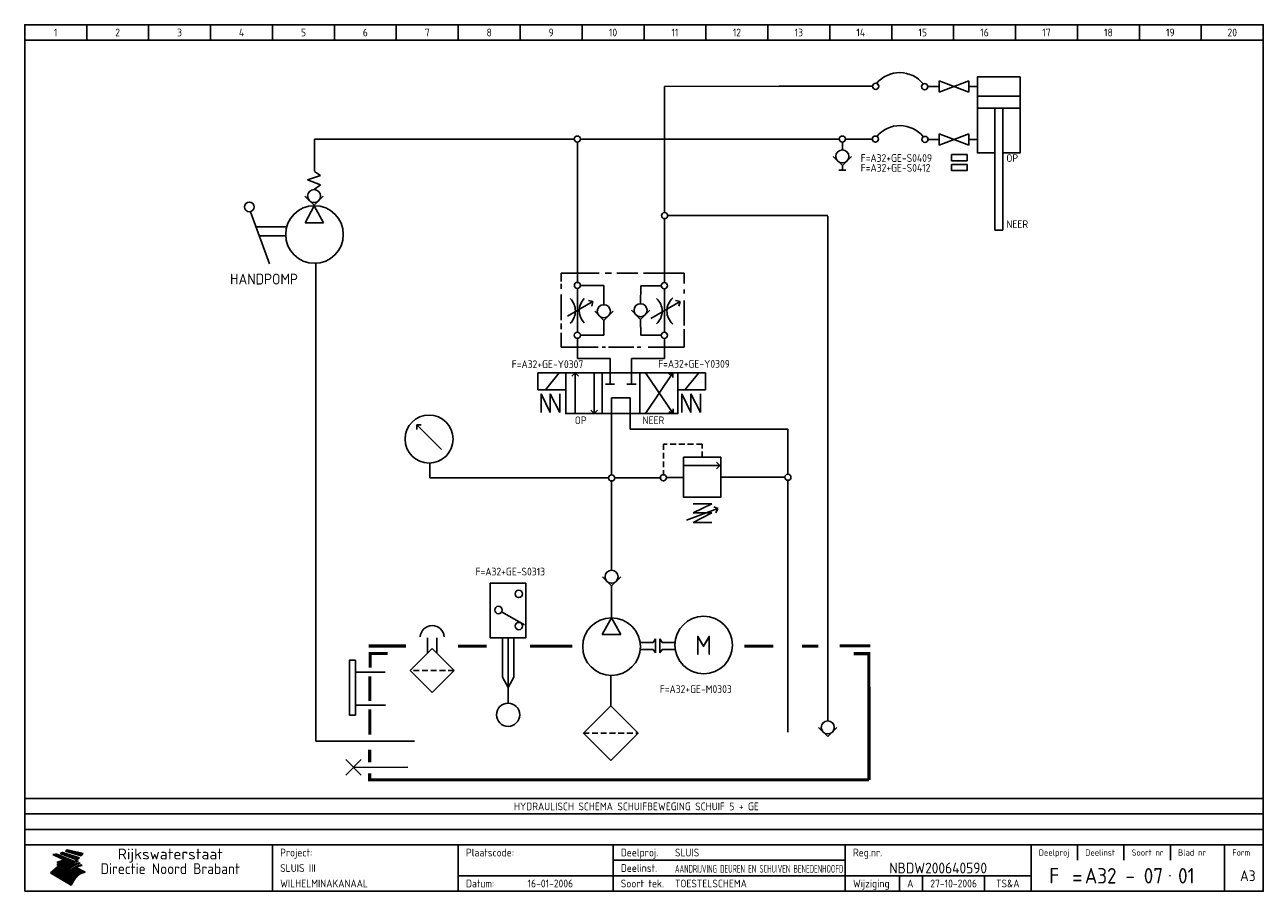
# Model space of a CAD drawing. Extents: x 10 to 410, y 10 to 290.
import ezdxf
from ezdxf.enums import TextEntityAlignment as Align

# ---------------------------------------------------------------- set-up
doc = ezdxf.new("R2010")
doc.units = 0
doc.header["$LTSCALE"] = 15
doc.header["$MEASUREMENT"] = 0
doc.linetypes.add('HIDDEN2', pattern=[0.1875, 0.125, -0.0625])
for name, color, linetype in [('0-25', 7, 'CONTINUOUS'), ('0-35', 2, 'CONTINUOUS'), ('0-50', 3, 'CONTINUOUS'), ('A-25', 7, 'CONTINUOUS'), ('B-25', 7, 'CONTINUOUS'), ('B-35', 2, 'CONTINUOUS'), ('H-21', 7, 'HIDDEN2'), ('S-25', 7, 'CONTINUOUS')]:
    doc.layers.add(name, color=color, linetype=linetype)
doc.styles.add('ISO', font='iso.shx')
doc.styles.get("Standard").update_dxf_attribs({"font": 'iso.shx'})

# ---------------------------------------------------------------- blocks, each defined once
blk = doc.blocks.new('KADERA3')
at = {"layer": '0-25'}
for p, q in [((30, 285), (30, 290)), ((50, 285), (50, 290)), ((70, 285), (70, 290)), ((90, 285), (90, 290)), ((110, 285), (110, 290)), ((130, 285), (130, 290)), ((150, 285), (150, 290)), ((170, 285), (170, 290)), ((190, 285), (190, 290)), ((210, 285), (210, 290)), ((230, 285), (230, 290)), ((250, 285), (250, 290)), ((270, 285), (270, 290)), ((290, 285), (290, 290)), ((310, 285), (310, 290)), ((330, 285), (330, 290)), ((350, 285), (350, 290)), ((370, 285), (370, 290)), ((390, 285), (390, 290)), ((10, 285), (410, 285)), ((410, 35), (10, 35)), ((410, 30), (10, 30)), ((350, 25), (350, 20)), ((365, 25), (365, 20)), ((380, 25), (380, 20)), ((200, 20), (275, 20)), ((150, 15), (335, 15)), ((292.5, 15), (292.5, 10)), ((300, 15), (300, 10)), ((320, 15), (320, 10))]:
    blk.add_line(p, q, dxfattribs=at)
at = {"layer": '0-25', "color": 7}
for p, q in [((19.1, 21.89), (25.12, 19)), ((19.1, 21.89), (25.12, 19)), ((19.17, 21.86), (20.7, 21.86)), ((19.29, 21.8), (20.83, 21.8)), ((19.4, 21.75), (20.96, 21.75)), ((19.52, 21.69), (21.09, 21.69)), ((19.64, 21.63), (21.22, 21.63)), ((19.74, 21.92), (20.56, 21.92)), ((19.75, 21.58), (21.36, 21.58)), ((19.87, 21.52), (21.49, 21.52)), ((19.99, 21.47), (21.62, 21.47)), ((20.11, 21.41), (21.75, 21.41)), ((20.22, 21.35), (21.88, 21.35)), ((20.25, 21.97), (20.43, 21.97)), ((20.34, 21.3), (22.02, 21.3)), ((20.38, 21.99), (26.02, 19.59)), ((20.38, 21.99), (26.02, 19.59)), ((20.46, 21.24), (22.15, 21.24)), ((20.57, 21.18), (22.28, 21.18)), ((20.69, 21.13), (22.41, 21.13)), ((20.81, 21.07), (22.55, 21.07)), ((20.92, 21.02), (22.68, 21.02)), ((21.04, 20.96), (22.81, 20.96)), ((21.16, 20.9), (22.94, 20.9)), ((21.27, 20.85), (23.07, 20.85)), ((21.39, 20.79), (23.21, 20.79)), ((21.47, 22.25), (26.83, 20.19)), ((21.47, 22.25), (26.83, 20.19)), ((21.49, 22.25), (23.07, 22.25)), ((21.51, 20.73), (23.34, 20.73)), ((21.6, 22.2), (23.25, 22.2)), ((21.63, 20.68), (23.47, 20.68)), ((21.65, 22.31), (22.89, 22.31)), ((21.74, 20.62), (23.6, 20.62)), ((21.75, 22.14), (23.42, 22.14)), ((21.8, 22.37), (22.71, 22.37)), ((21.86, 20.57), (23.73, 20.57)), ((21.9, 22.08), (23.6, 22.08)), ((21.94, 22.42), (22.53, 22.42)), ((21.98, 20.51), (23.87, 20.51)), ((22.04, 22.03), (23.78, 22.03)), ((22.06, 22.48), (22.36, 22.48)), ((22.09, 20.45), (24, 20.45)), ((22.18, 22.53), (27.65, 20.8)), ((22.18, 22.53), (27.65, 20.8)), ((22.19, 21.97), (23.96, 21.97)), ((22.21, 20.4), (24.13, 20.4)), ((22.33, 20.34), (24.26, 20.34)), ((22.34, 21.92), (24.13, 21.92)), ((22.37, 20), (23.08, 20)), ((22.44, 20.28), (24.4, 20.28)), ((22.48, 21.86), (24.31, 21.86)), ((22.49, 20.06), (23.04, 20.06)), ((22.56, 20.23), (24.53, 20.23)), ((22.61, 20.12), (22.93, 20.12)), ((22.63, 21.8), (24.49, 21.8)), ((22.68, 20.17), (24.66, 20.17)), ((22.71, 20.17), (22.82, 20.17)), ((23.11, 20.02), (22.77, 20.2)), ((23.11, 20.02), (22.77, 20.2)), ((22.78, 21.75), (24.67, 21.75)), ((22.79, 20.12), (24.79, 20.12)), ((22.91, 20.06), (24.92, 20.06)), ((22.92, 21.69), (24.85, 21.69)), ((23.03, 20), (25.06, 20)), ((23.07, 21.63), (25.02, 21.63)), ((23.14, 22.99), (28.22, 21.46)), ((23.14, 22.99), (28.22, 21.46)), ((23.15, 22.98), (25.33, 22.98)), ((23.22, 21.58), (25.2, 21.58)), ((23.23, 23.04), (25.09, 23.04)), ((23.32, 23.1), (24.84, 23.1)), ((23.34, 22.93), (25.57, 22.93)), ((23.36, 21.52), (25.38, 21.52)), ((23.4, 23.15), (24.6, 23.15)), ((23.49, 23.21), (24.36, 23.21)), ((23.51, 21.47), (25.56, 21.47)), ((23.52, 22.87), (25.81, 22.87)), ((23.57, 23.27), (24.12, 23.27)), ((23.64, 23.32), (23.87, 23.32)), ((23.66, 21.41), (25.74, 21.41)), ((23.7, 23.36), (28.82, 22.17)), ((23.7, 23.36), (28.82, 22.17)), ((23.71, 22.82), (26.06, 22.82)), ((23.8, 21.35), (25.91, 21.35)), ((23.9, 22.76), (26.3, 22.76)), ((23.95, 21.3), (26.09, 21.3)), ((24.09, 22.7), (26.54, 22.7)), ((24.09, 21.24), (26.27, 21.24)), ((24.24, 21.18), (26.45, 21.18)), ((24.27, 22.65), (26.78, 22.65)), ((24.39, 21.13), (26.62, 21.13)), ((24.46, 22.59), (27.03, 22.59)), ((24.53, 21.07), (26.8, 21.07)), ((24.65, 22.53), (27.27, 22.53)), ((24.68, 21.02), (26.98, 21.02)), ((24.83, 20.96), (27.16, 20.96)), ((24.84, 22.48), (27.51, 22.48)), ((24.97, 20.9), (27.34, 20.9)), ((25.02, 22.42), (27.75, 22.42)), ((25.12, 20.85), (27.51, 20.85)), ((25.21, 22.37), (28, 22.37)), ((25.27, 20.79), (27.63, 20.79)), ((25.4, 22.31), (28.24, 22.31)), ((25.41, 20.73), (27.57, 20.73)), ((25.56, 20.68), (27.51, 20.68)), ((25.58, 22.25), (28.48, 22.25)), ((25.71, 20.62), (27.44, 20.62)), ((25.77, 22.2), (28.72, 22.2)), ((25.85, 20.57), (27.37, 20.57)), ((25.96, 22.14), (28.79, 22.14)), ((26, 20.51), (27.29, 20.51)), ((26.15, 22.08), (28.75, 22.08)), ((26.15, 20.45), (27.22, 20.45)), ((26.29, 20.4), (27.14, 20.4)), ((26.33, 22.03), (28.71, 22.03)), ((26.44, 20.34), (27.06, 20.34)), ((26.52, 21.97), (28.66, 21.97)), ((26.59, 20.28), (26.97, 20.28)), ((26.71, 21.92), (28.62, 21.92)), ((26.73, 20.23), (26.89, 20.23)), ((26.9, 21.86), (28.57, 21.86)), ((27.08, 21.8), (28.52, 21.8)), ((27.27, 21.75), (28.48, 21.75)), ((27.46, 21.69), (28.43, 21.69)), ((27.65, 21.63), (28.38, 21.63)), ((27.83, 21.58), (28.33, 21.58)), ((28.02, 21.52), (28.28, 21.52)), ((28.21, 21.47), (28.22, 21.47)), ((20.58, 17.88), (18.3, 16)), ((20.58, 17.88), (18.3, 16)), ((24.94, 11.97), (18.3, 16)), ((24.94, 11.97), (18.3, 16)), ((18.31, 16.01), (20.96, 16.01)), ((18.38, 16.07), (21.46, 16.07)), ((18.45, 16.12), (21.88, 16.12)), ((18.52, 16.18), (22.15, 16.18)), ((18.59, 16.23), (22.38, 16.23)), ((18.65, 16.29), (22.58, 16.29)), ((18.72, 16.35), (22.75, 16.35)), ((18.79, 16.4), (22.91, 16.4)), ((18.86, 16.46), (20.6, 16.46)), ((18.93, 16.52), (20.6, 16.52)), ((18.99, 16.57), (20.6, 16.57)), ((19.06, 16.63), (20.6, 16.63)), ((19.13, 16.68), (20.6, 16.68)), ((19.2, 16.74), (20.6, 16.74)), ((19.27, 16.8), (20.6, 16.8)), ((19.33, 16.85), (21.07, 16.85)), ((19.4, 16.91), (21.55, 16.91)), ((19.47, 16.97), (21.88, 16.97)), ((19.54, 17.02), (22.13, 17.02)), ((19.61, 17.08), (22.34, 17.08)), ((19.67, 17.13), (20.6, 17.13)), ((19.74, 17.19), (20.6, 17.19)), ((19.81, 17.25), (20.6, 17.25)), ((19.88, 17.3), (20.6, 17.3)), ((19.95, 17.36), (20.6, 17.36)), ((20.01, 17.42), (20.6, 17.42)), ((20.08, 17.47), (20.93, 17.47)), ((20.15, 17.53), (21.26, 17.53)), ((20.22, 17.58), (21.51, 17.58)), ((20.29, 17.64), (21.72, 17.64)), ((20.35, 17.7), (21.9, 17.7)), ((20.42, 17.75), (22.07, 17.75)), ((20.49, 17.81), (22.22, 17.81)), ((20.56, 17.87), (22.36, 17.87)), ((20.6, 19.11), (20.58, 19.51)), ((20.6, 19.11), (20.58, 19.51)), ((20.58, 19.5), (22.09, 19.5)), ((20.58, 19.44), (21.95, 19.44)), ((20.59, 19.38), (21.79, 19.38)), ((20.59, 19.33), (21.62, 19.33)), ((20.59, 19.27), (21.42, 19.27)), ((20.6, 19.22), (21.2, 19.22)), ((20.6, 19.16), (20.93, 19.16)), ((20.6, 19.11), (20.69, 19.12)), ((20.6, 19.11), (20.69, 19.12)), ((20.6, 18.79), (20.77, 18.81)), ((20.6, 18.79), (20.77, 18.81)), ((20.6, 18.29), (20.6, 18.79)), ((20.6, 18.29), (20.6, 18.79)), ((20.6, 18.77), (22.46, 18.77)), ((20.6, 18.71), (22.33, 18.71)), ((20.6, 18.65), (22.19, 18.65)), ((20.6, 18.6), (22.04, 18.6)), ((20.6, 18.54), (21.87, 18.54)), ((20.6, 18.48), (21.68, 18.48)), ((20.6, 18.43), (21.46, 18.43)), ((20.6, 18.37), (21.21, 18.37)), ((20.6, 18.32), (20.87, 18.32)), ((20.6, 18.29), (20.88, 18.32)), ((20.6, 18.29), (20.88, 18.32)), ((20.6, 17.88), (20.86, 17.91)), ((20.6, 17.88), (20.86, 17.91)), ((20.6, 17.43), (20.97, 17.48)), ((20.6, 17.43), (20.97, 17.48)), ((20.6, 17.43), (20.6, 17.09)), ((20.6, 17.43), (20.6, 17.09)), ((20.6, 17.09), (21.26, 17.16)), ((20.6, 17.09), (21.26, 17.16)), ((20.6, 16.8), (21.37, 16.89)), ((20.6, 16.8), (21.37, 16.89)), ((20.6, 16.8), (20.6, 16.45)), ((20.6, 16.8), (20.6, 16.45)), ((20.6, 16.45), (21.56, 16.56)), ((20.6, 16.45), (21.56, 16.56)), ((20.6, 15.97), (21.67, 16.09)), ((20.6, 15.97), (21.67, 16.09)), ((20.7, 16.46), (23.06, 16.46)), ((20.9, 19.55), (22.23, 19.55)), ((20.9, 18.82), (22.59, 18.82)), ((20.98, 17.92), (22.5, 17.92)), ((21.02, 17.13), (22.53, 17.13)), ((21.19, 19.61), (22.35, 19.61)), ((21.2, 16.52), (23.2, 16.52)), ((21.32, 18.88), (22.71, 18.88)), ((21.32, 17.98), (22.62, 17.98)), ((21.42, 19.67), (22.47, 19.67)), ((21.47, 17.19), (22.7, 17.19)), ((21.59, 18.03), (22.74, 18.03)), ((21.61, 18.93), (22.82, 18.93)), ((21.62, 19.72), (22.59, 19.72)), ((21.72, 16.57), (23.32, 16.57)), ((21.77, 17.25), (22.85, 17.25)), ((21.8, 19.78), (22.69, 19.78)), ((21.8, 18.09), (22.85, 18.09)), ((21.84, 18.99), (22.92, 18.99)), ((21.96, 19.83), (22.79, 19.83)), ((21.99, 18.15), (22.95, 18.15)), ((22.01, 17.3), (22.99, 17.3)), ((22.03, 19.05), (23.03, 19.05)), ((22.1, 16.63), (23.44, 16.63)), ((22.11, 19.89), (22.89, 19.89)), ((22.16, 18.2), (23.05, 18.2)), ((22.21, 19.1), (23.12, 19.1)), ((22.21, 17.36), (23.12, 17.36)), ((22.24, 19.95), (22.99, 19.95)), ((22.31, 18.26), (23.15, 18.26)), ((22.36, 19.16), (23.22, 19.16)), ((22.38, 16.68), (23.56, 16.68)), ((22.39, 17.42), (23.24, 17.42)), ((22.45, 18.32), (23.24, 18.32)), ((22.51, 19.22), (23.3, 19.22)), ((22.56, 17.47), (23.36, 17.47)), ((22.59, 18.37), (23.33, 18.37)), ((22.6, 16.74), (23.66, 16.74)), ((22.64, 19.27), (23.39, 19.27)), ((22.71, 18.43), (23.42, 18.43)), ((22.71, 17.53), (23.47, 17.53)), ((22.77, 19.33), (23.47, 19.33)), ((22.79, 16.8), (23.77, 16.8)), ((22.83, 18.48), (23.5, 18.48)), ((22.84, 17.58), (23.57, 17.58)), ((22.89, 19.38), (23.55, 19.38)), ((22.94, 18.54), (23.58, 18.54)), ((22.96, 16.85), (23.86, 16.85)), ((22.97, 17.64), (23.67, 17.64)), ((23, 19.44), (23.63, 19.44)), ((23.04, 18.6), (23.66, 18.6)), ((23.1, 19.5), (23.72, 19.5)), ((23.1, 17.7), (23.77, 17.7)), ((23.12, 16.91), (23.96, 16.91)), ((23.14, 18.65), (23.74, 18.65)), ((23.15, 19.95), (25.19, 19.95)), ((23.21, 19.55), (23.8, 19.55)), ((23.21, 17.75), (23.86, 17.75)), ((23.21, 16.01), (28.9, 16.01)), ((23.24, 18.71), (23.82, 18.71)), ((23.26, 19.89), (25.32, 19.89)), ((23.26, 16.97), (24.05, 16.97)), ((23.3, 19.61), (23.88, 19.61)), ((23.32, 17.81), (23.95, 17.81)), ((23.33, 18.77), (23.91, 18.77)), ((23.37, 16.07), (29.08, 16.07)), ((23.38, 19.83), (25.45, 19.83)), ((23.39, 19.67), (23.81, 19.67)), ((23.39, 17.02), (24.14, 17.02)), ((23.42, 18.82), (23.99, 18.82)), ((23.42, 17.87), (24.03, 17.87)), ((23.45, 19.7), (23.58, 19.79)), ((23.45, 19.7), (23.58, 19.79)), ((23.48, 19.72), (23.7, 19.72)), ((23.5, 19.78), (25.58, 19.78)), ((23.51, 18.88), (24.07, 18.88)), ((23.51, 16.12), (29.27, 16.12)), ((23.52, 17.92), (24.11, 17.92)), ((23.52, 17.08), (24.22, 17.08)), ((23.54, 18.9), (24.3, 19.42)), ((23.54, 18.9), (24.3, 19.42)), ((23.56, 19.78), (23.59, 19.78)), ((23.56, 19.39), (23.9, 19.62)), ((23.56, 19.39), (23.9, 19.62)), ((23.58, 19.79), (23.9, 19.62)), ((23.58, 19.79), (23.9, 19.62)), ((23.59, 18.93), (24.15, 18.93)), ((23.61, 19.72), (25.72, 19.72)), ((23.62, 17.98), (24.2, 17.98)), ((23.63, 17.13), (24.3, 17.13)), ((23.65, 18.59), (24.62, 19.25)), ((23.65, 18.59), (24.62, 19.25)), ((29.41, 16.17), (23.65, 16.17)), ((23.67, 18.99), (24.23, 18.99)), ((23.71, 18.03), (24.28, 18.03)), ((23.73, 19.67), (25.85, 19.67)), ((23.75, 19.05), (24.32, 19.05)), ((23.75, 17.19), (24.38, 17.19)), ((23.77, 16.23), (29.47, 16.23)), ((23.79, 18.09), (24.36, 18.09)), ((23.83, 19.1), (24.4, 19.1)), ((23.85, 19.61), (25.98, 19.61)), ((23.85, 17.25), (24.46, 17.25)), ((23.88, 18.15), (24.44, 18.15)), ((23.89, 16.29), (29.36, 16.29)), ((23.92, 19.16), (24.48, 19.16)), ((23.94, 18.19), (25.23, 19.07)), ((23.94, 18.19), (25.23, 19.07)), ((23.95, 17.3), (24.55, 17.3)), ((23.96, 19.55), (25.96, 19.55)), ((23.96, 18.2), (24.53, 18.2)), ((24, 19.22), (24.56, 19.22)), ((24, 16.35), (29.24, 16.35)), ((24.04, 18.26), (24.61, 18.26)), ((24.05, 17.36), (24.63, 17.36)), ((24.06, 17.88), (25.34, 18.76)), ((24.06, 17.88), (25.34, 18.76)), ((24.08, 19.5), (25.88, 19.5)), ((24.08, 19.27), (24.58, 19.27)), ((24.11, 16.4), (29.13, 16.4)), ((24.13, 18.32), (24.69, 18.32)), ((24.14, 17.42), (24.71, 17.42)), ((24.16, 19.33), (24.47, 19.33)), ((24.2, 19.44), (25.79, 19.44)), ((24.21, 18.37), (24.77, 18.37)), ((24.21, 16.46), (29.02, 16.46)), ((24.23, 17.47), (24.79, 17.47)), ((24.24, 17.48), (25.52, 18.36)), ((24.24, 17.48), (25.52, 18.36)), ((24.25, 19.38), (24.36, 19.38)), ((24.29, 18.43), (24.85, 18.43)), ((24.3, 19.42), (24.62, 19.25)), ((24.3, 19.42), (24.62, 19.25)), ((24.31, 19.38), (25.71, 19.38)), ((24.31, 17.53), (24.87, 17.53)), ((24.31, 16.52), (28.91, 16.52)), ((24.35, 17.17), (25.64, 18.05)), ((24.35, 17.17), (25.64, 18.05)), ((24.37, 18.48), (24.94, 18.48)), ((24.39, 17.58), (24.96, 17.58)), ((24.4, 16.57), (28.79, 16.57)), ((24.43, 19.33), (25.62, 19.33)), ((24.45, 18.54), (25.02, 18.54)), ((24.47, 17.64), (25.04, 17.64)), ((24.49, 16.63), (28.68, 16.63)), ((24.54, 18.6), (25.1, 18.6)), ((24.55, 19.27), (25.54, 19.27)), ((24.56, 17.7), (25.12, 17.7)), ((24.57, 16.68), (28.57, 16.68)), ((24.62, 18.65), (25.18, 18.65)), ((24.63, 16.72), (25.91, 17.6)), ((24.63, 16.72), (25.91, 17.6)), ((24.64, 17.75), (25.2, 17.75)), ((24.66, 16.74), (28.45, 16.74)), ((24.67, 19.22), (25.45, 19.22)), ((24.7, 18.71), (25.27, 18.71)), ((24.72, 17.81), (25.29, 17.81)), ((24.74, 16.8), (28.34, 16.8)), ((24.78, 19.16), (25.37, 19.16)), ((24.78, 18.77), (25.34, 18.77)), ((24.8, 17.87), (25.37, 17.87)), ((24.82, 16.85), (28.23, 16.85)), ((24.87, 18.82), (25.4, 18.82)), ((24.89, 17.92), (25.45, 17.92)), ((24.9, 19.1), (25.28, 19.1)), ((24.9, 16.91), (28.11, 16.91)), ((24.95, 18.88), (25.45, 18.88)), ((24.97, 17.98), (25.53, 17.98)), ((24.99, 16.97), (28, 16.97)), ((25.02, 19.05), (25.2, 19.05)), ((25.03, 18.93), (25.51, 18.93)), ((25.05, 18.03), (25.61, 18.03)), ((25.07, 17.02), (27.89, 17.02)), ((25.11, 18.99), (25.57, 18.99)), ((26.02, 19.59), (25.12, 19)), ((26.02, 19.59), (25.12, 19)), ((25.13, 18.09), (25.68, 18.09)), ((25.15, 17.08), (27.77, 17.08)), ((25.19, 19.05), (25.63, 19.05)), ((25.21, 18.15), (25.75, 18.15)), ((25.23, 17.13), (27.66, 17.13)), ((25.26, 19.1), (25.7, 19.1)), ((25.3, 18.2), (25.82, 18.2)), ((25.31, 17.19), (27.55, 17.19)), ((25.33, 19.16), (25.77, 19.16)), ((25.38, 18.26), (25.89, 18.26)), ((25.39, 19.22), (25.85, 19.22)), ((25.4, 17.25), (27.43, 17.25)), ((25.46, 18.32), (25.97, 18.32)), ((25.47, 19.27), (25.93, 19.27)), ((25.48, 17.3), (27.32, 17.3)), ((25.54, 19.33), (26.03, 19.33)), ((25.54, 18.37), (26.06, 18.37)), ((25.56, 17.36), (27.21, 17.36)), ((25.62, 18.43), (26.14, 18.43)), ((25.63, 19.38), (26.13, 19.38)), ((25.64, 17.42), (27.1, 17.42)), ((25.7, 18.48), (26.24, 18.48)), ((25.72, 19.44), (26.24, 19.44)), ((25.73, 17.47), (26.98, 17.47)), ((25.79, 18.54), (26.34, 18.54)), ((25.81, 17.53), (26.87, 17.53)), ((25.82, 19.5), (26.36, 19.5)), ((25.89, 18.6), (26.46, 18.6)), ((25.89, 17.58), (26.76, 17.58)), ((25.93, 19.55), (26.53, 19.55)), ((25.96, 17.64), (26.64, 17.64)), ((25.99, 18.65), (26.58, 18.65)), ((26.04, 17.7), (26.59, 17.7)), ((26.06, 19.61), (26.85, 19.61)), ((26.1, 18.71), (26.72, 18.71)), ((26.12, 17.75), (26.67, 17.75)), ((26.2, 17.81), (26.76, 17.81)), ((26.21, 19.67), (27.23, 19.67)), ((26.23, 18.77), (26.89, 18.77)), ((26.29, 17.87), (26.86, 17.87)), ((26.37, 18.82), (27.09, 18.82)), ((26.39, 17.92), (26.97, 17.92)), ((26.44, 19.72), (27.18, 19.72)), ((26.49, 17.98), (27.09, 17.98)), ((26.53, 18.88), (27.34, 18.88)), ((26.56, 17.68), (29.54, 16.2)), ((26.56, 17.68), (29.54, 16.2)), ((26.6, 18.03), (27.22, 18.03)), ((26.72, 18.09), (27.38, 18.09)), ((26.73, 18.93), (27.66, 18.93)), ((26.85, 18.15), (27.56, 18.15)), ((26.99, 18.99), (27.9, 18.99)), ((27, 18.2), (27.8, 18.2)), ((27.13, 19.78), (27.25, 19.64)), ((27.13, 19.78), (27.25, 19.64)), ((27.18, 18.26), (28.13, 18.26)), ((27.26, 19.05), (27.84, 19.05)), ((27.39, 18.32), (28.47, 18.32)), ((27.7, 18.37), (28.49, 18.37)), ((27.78, 19.1), (27.93, 18.96)), ((27.78, 19.1), (27.93, 18.96)), ((28, 18.43), (28.44, 18.43)), ((28.29, 15.83), (29.54, 16.2)), ((28.29, 15.83), (29.54, 16.2)), ((28.39, 18.48), (28.54, 18.32)), ((28.39, 18.48), (28.54, 18.32)), ((29.54, 16.2), (29.45, 16.17)), ((29.54, 16.2), (29.45, 16.17)), ((29.46, 16.18), (29.47, 16.18)), ((18.38, 15.95), (20.6, 15.95)), ((18.47, 15.9), (20.6, 15.9)), ((18.57, 15.84), (20.6, 15.84)), ((18.66, 15.78), (20.6, 15.78)), ((18.75, 15.73), (20.6, 15.73)), ((18.85, 15.67), (20.6, 15.67)), ((18.94, 15.62), (20.6, 15.62)), ((19.03, 15.56), (27.83, 15.56)), ((19.12, 15.5), (27.75, 15.5)), ((19.22, 15.45), (27.66, 15.45)), ((19.31, 15.39), (27.58, 15.39)), ((19.4, 15.33), (27.5, 15.33)), ((19.49, 15.28), (27.43, 15.28)), ((19.59, 15.22), (27.36, 15.22)), ((19.68, 15.17), (27.29, 15.17)), ((19.77, 15.11), (27.22, 15.11)), ((19.86, 15.05), (27.15, 15.05)), ((19.96, 15), (27.09, 15)), ((20.05, 14.94), (27.02, 14.94)), ((20.14, 14.88), (26.96, 14.88)), ((20.24, 14.83), (26.9, 14.83)), ((20.33, 14.77), (26.84, 14.77)), ((20.42, 14.72), (26.79, 14.72)), ((20.51, 14.66), (26.73, 14.66)), ((20.6, 15.97), (20.6, 15.58)), ((20.6, 15.97), (20.6, 15.58)), ((20.6, 15.58), (21.95, 15.73)), ((20.6, 15.58), (21.95, 15.73)), ((20.61, 14.6), (26.68, 14.6)), ((20.7, 14.55), (26.62, 14.55)), ((20.79, 14.49), (26.57, 14.49)), ((20.88, 14.43), (26.52, 14.43)), ((20.94, 15.62), (27.92, 15.62)), ((20.98, 14.38), (26.47, 14.38)), ((21.07, 14.32), (26.42, 14.32)), ((21.16, 14.27), (26.38, 14.27)), ((21.25, 14.21), (26.33, 14.21)), ((21.35, 14.15), (26.29, 14.15)), ((21.44, 14.1), (26.24, 14.1)), ((21.45, 15.67), (28.01, 15.67)), ((21.53, 14.04), (26.2, 14.04)), ((21.63, 13.98), (26.16, 13.98)), ((21.72, 13.93), (26.12, 13.93)), ((21.81, 13.87), (26.08, 13.87)), ((21.9, 13.82), (26.04, 13.82)), ((21.96, 15.73), (28.11, 15.73)), ((22, 13.76), (26, 13.76)), ((22.09, 13.7), (25.96, 13.7)), ((22.18, 13.65), (25.93, 13.65)), ((22.27, 13.59), (25.89, 13.59)), ((22.34, 15.78), (28.21, 15.78)), ((22.37, 13.53), (25.86, 13.53)), ((22.46, 13.48), (25.82, 13.48)), ((22.55, 13.42), (25.79, 13.42)), ((22.62, 15.84), (28.33, 15.84)), ((22.65, 13.37), (25.76, 13.37)), ((22.74, 13.31), (25.73, 13.31)), ((22.83, 13.25), (25.69, 13.25)), ((22.84, 15.9), (28.52, 15.9)), ((22.92, 13.2), (25.66, 13.2)), ((23.02, 13.14), (25.63, 13.14)), ((23.04, 15.95), (28.71, 15.95)), ((23.11, 13.08), (25.59, 13.08)), ((23.2, 13.03), (25.56, 13.03)), ((23.29, 12.97), (25.53, 12.97)), ((23.39, 12.92), (25.5, 12.92)), ((23.48, 12.86), (25.46, 12.86)), ((23.57, 12.8), (25.43, 12.8)), ((23.66, 12.75), (25.4, 12.75)), ((23.76, 12.69), (25.36, 12.69)), ((23.85, 12.63), (25.33, 12.63)), ((23.94, 12.58), (25.3, 12.58)), ((24.04, 12.52), (25.26, 12.52)), ((24.13, 12.47), (25.23, 12.47)), ((24.22, 12.41), (25.2, 12.41)), ((24.31, 12.35), (25.17, 12.35)), ((24.41, 12.3), (25.13, 12.3)), ((24.5, 12.24), (25.1, 12.24)), ((24.59, 12.18), (25.07, 12.18)), ((24.68, 12.13), (25.03, 12.13)), ((24.78, 12.07), (25, 12.07)), ((24.87, 12.02), (24.97, 12.02)), ((24.94, 11.97), (25.81, 13.45)), ((24.94, 11.97), (25.81, 13.45))]:
    blk.add_line(p, q, dxfattribs=at)
for centre, radius, start, end in [((19.15, 29.7), 7.8, 269.6055, 279.0886), ((19.15, 29.7), 7.8, 269.6055, 279.0886), ((19.93, 25.38), 5.91, 276.3402, 298.7463), ((19.93, 25.38), 5.91, 276.3402, 298.7463), ((19.84, 25.09), 6.03, 278.129, 302.868), ((19.84, 25.09), 6.03, 278.129, 302.868), ((19.84, 27.26), 5.27, 288.0217, 296.3084), ((19.84, 27.26), 5.27, 288.0217, 296.3084), ((20.49, 27.56), 5.28, 300.0654, 307.393), ((20.49, 27.56), 5.28, 300.0654, 307.393), ((24.11, 24.7), 5.26, 301.1147, 312.2814), ((24.11, 24.7), 5.26, 301.1147, 312.2814), ((21.95, 27.32), 8.59, 316.9248, 323.1399), ((21.95, 27.32), 8.59, 316.9248, 323.1399), ((20.21, 23.78), 5.91, 273.6149, 304.3803), ((20.21, 23.78), 5.91, 273.6149, 304.3803), ((20.35, 24.56), 5.76, 274.164, 302.5474), ((20.35, 24.56), 5.76, 274.164, 302.5474), ((20.05, 24.28), 6.02, 277.9472, 305.7139), ((20.05, 24.28), 6.02, 277.9472, 305.7139), ((20.04, 23.49), 6.09, 278.8115, 306.4242), ((20.04, 23.49), 6.09, 278.8115, 306.4242), ((20.53, 23.07), 5.96, 277.0519, 304.973), ((20.53, 23.07), 5.96, 277.0519, 304.973), ((20.72, 22.76), 5.91, 276.3402, 304.3803), ((20.72, 22.76), 5.91, 276.3402, 304.3803), ((21.06, 22.34), 5.81, 274.9043, 303.1745), ((21.06, 22.34), 5.81, 274.9043, 303.1745), ((20.82, 22.06), 6.04, 278.1111, 305.8489), ((20.82, 22.06), 6.04, 278.1111, 305.8489), ((21.3, 21.6), 5.91, 276.3402, 304.3803), ((21.3, 21.6), 5.91, 276.3402, 304.3803), ((27.05, 17.17), 2.63, 107.4286, 133.7799), ((27.05, 17.17), 2.63, 107.4286, 133.7799), ((27.45, 16.91), 2.81, 110.4143, 138.7411), ((27.45, 16.91), 2.81, 110.4143, 138.7411), ((27.57, 15.64), 3.4, 98.1566, 126.9045), ((27.57, 15.64), 3.4, 98.1566, 126.9045), ((27.91, 15.54), 3.39, 100.5835, 132.088), ((27.91, 15.54), 3.39, 100.5835, 132.088), ((28.21, 14.74), 3.67, 95.7581, 128.7216), ((28.21, 14.74), 3.67, 95.7581, 128.7216), ((27.01, 16.84), 2.93, 87.7348, 104.8316), ((27.01, 16.84), 2.93, 87.7348, 104.8316), ((27.37, 15.71), 3.93, 91.7838, 103.2817), ((27.37, 15.71), 3.93, 91.7838, 103.2817), ((28.4, 15.05), 3.21, 96.3886, 125.0052), ((28.4, 15.05), 3.21, 96.3886, 125.0052), ((27.82, 16.31), 2.8, 90.634, 105.1984), ((27.82, 16.31), 2.8, 90.634, 105.1984), ((28.19, 15.04), 3.93, 93.8342, 103.2817), ((28.19, 15.04), 3.93, 93.8342, 103.2817), ((28.58, 15.69), 2.8, 93.8141, 105.1984), ((28.58, 15.69), 2.8, 93.8141, 105.1984), ((28.95, 14.41), 3.93, 96.0135, 103.2817), ((28.95, 14.41), 3.93, 96.0135, 103.2817), ((31.24, 10.26), 6.3, 117.9568, 149.6251), ((31.24, 10.26), 6.3, 117.9568, 149.6251)]:
    blk.add_arc(centre, radius, start, end, dxfattribs=at)
at = {"layer": '0-35'}
for p, q in [((90, 25), (90, 10)), ((150, 25), (150, 10)), ((200, 25), (200, 10)), ((275, 25), (275, 10)), ((335, 25), (335, 10)), ((397.5, 25), (397.5, 10))]:
    blk.add_line(p, q, dxfattribs=at)
at = {"layer": '0-50'}
for p, q in [((10, 25), (410, 25)), ((348.75, 15), (351.25, 15)), ((348.75, 13.5), (351.25, 13.5))]:
    blk.add_line(p, q, dxfattribs=at)
blk.add_lwpolyline([(10, 10), (410, 10), (410, 290), (10, 290)], close=True, dxfattribs=at)
at = {"layer": '0-50', "const_width": 0.25}
blk.add_lwpolyline([(379.75, 15, 1), (380, 15, 1)], format="xyb", close=True, dxfattribs=at)
at = {"layer": '0-25', "style": 'ISO'}
for s, height, p in [('Project:', 2.5, (92.5, 22.5)), ('Plaatscode:', 2.5, (152.5, 22.5)), ('Deelproj.', 2.5, (202.5, 22.5)), ('Reg.nr.', 2.5, (277.5, 22.5)), ('Deelproj', 2, (337.5, 22.5)), ('Deelinst', 2, (352.5, 22.5)), ('Soort nr', 2, (367.5, 22.5)), ('Blad nr', 2, (382.5, 22.5)), ('Form', 2, (400, 22.5)), ('Deelinst.', 2.5, (202.5, 17.5)), ('Datum:', 2.5, (152.5, 12.5)), ('Soort tek.', 2.5, (202.5, 12.5)), ('Wijziging', 2.5, (277.5, 12.5))]:
    blk.add_text(s, height=height, dxfattribs=at).set_placement(p, align=Align.MIDDLE_LEFT)
for tag, p in [('STR1', (20, 287.5)), ('STR2', (40, 287.5)), ('STR3', (60, 287.5)), ('STR4', (80, 287.5)), ('STR5', (100, 287.5)), ('STR6', (120, 287.5)), ('STR7', (140, 287.5)), ('STR8', (160, 287.5)), ('STR9', (180, 287.5)), ('STR10', (200, 287.5)), ('STR11', (220, 287.5)), ('STR12', (240, 287.5)), ('STR13', (260, 287.5)), ('STR14', (280, 287.5)), ('STR15', (300, 287.5)), ('STR16', (320, 287.5)), ('STR17', (340, 287.5)), ('STR18', (360, 287.5)), ('STR19', (380, 287.5)), ('STR20', (400, 287.5)), ('W', (180, 12.5)), ('Z', (310, 12.5)), ('Y', (327.5, 12.5))]:
    blk.add_attdef(tag, text='', height=2.5, dxfattribs=at).set_placement(p, align=Align.MIDDLE)
for tag, p in [('N', (220, 22.5)), ('B', (92.5, 17.5)), ('P', (220, 17.5)), ('C', (92.5, 12.5)), ('U', (220, 12.5)), ('REV', (295, 12.5))]:
    blk.add_attdef(tag, text='', height=2.5, dxfattribs=at).set_placement(p, align=Align.MIDDLE_LEFT)
at = {"layer": '0-35', "style": 'ISO', "width": 1.00614}
blk.add_text('Rijkswaterstaat', height=3.5, dxfattribs=at).set_placement((40, 20.28), (74, 20.28), align=Align.FIT)
at = {"layer": '0-35', "color": 2, "style": 'ISO', "width": 0.948867}
blk.add_text('Directie Noord Brabant', height=3.5, dxfattribs=at).set_placement((34.5, 15.53), (79.5, 15.53), align=Align.FIT)
at = {"layer": '0-35', "style": 'ISO'}
for tag, p in [('X', (178.5, 17.5)), ('FORM', (402.5, 15))]:
    blk.add_attdef(tag, text='', height=3.5, dxfattribs=at).set_placement(p, align=Align.MIDDLE_LEFT)
blk.add_attdef('RNR', text='', height=3.5, dxfattribs=at).set_placement((305, 17.5), align=Align.MIDDLE)
at = {"layer": '0-50', "style": 'ISO'}
for tag, p in [('M', (342.5, 15)), ('O', (365, 15))]:
    blk.add_attdef(tag, text='', height=5, dxfattribs=at).set_placement(p, align=Align.MIDDLE)
blk.add_attdef('Q', text='', height=5, dxfattribs=at).set_placement((382.5, 15), align=Align.MIDDLE_LEFT)

msp = doc.modelspace()

# ---------------------------------------------------------------- linework, layer by layer
at = {"layer": '0-25'}
msp.add_line((410, 40), (10, 40), dxfattribs=at)
at = {"layer": 'A-25'}
for p, q in [((253.69, 270.11), (216.66, 270.07)), ((216.66, 270.07), (216.66, 229.46)), ((253.69, 270.11), (270.71, 270.11)), ((270.71, 270.11), (275.1, 270.11)), ((283.84, 270.12), (275.1, 270.11)), ((305.35, 270.01), (301.63, 270.01)), ((305.35, 271.83), (314.89, 268.18)), ((305.35, 268.18), (314.89, 271.83)), ((305.35, 271.83), (305.35, 268.18)), ((314.89, 268.18), (314.89, 271.83)), ((314.89, 270.01), (317.71, 270.01)), ((187.48, 253.04), (103.54, 253.05)), ((103.54, 252.85), (103.54, 242.65)), ((188.49, 251.99), (188.49, 252.06)), ((203.14, 253.04), (189.46, 253.04)), ((251.65, 253.04), (203.14, 253.04)), ((251.65, 253.04), (268.66, 253.04)), ((268.66, 253.04), (273.08, 253.04)), ((274.09, 249.57), (274.09, 252.05)), ((283.76, 253.05), (275.06, 253.05)), ((305.35, 252.94), (301.71, 252.94)), ((305.35, 254.77), (305.35, 251.12)), ((305.35, 254.77), (314.89, 251.12)), ((305.35, 251.12), (314.89, 254.77)), ((314.89, 251.12), (314.89, 254.77)), ((314.89, 252.94), (317.71, 252.94)), ((188.49, 206.76), (188.49, 251.99)), ((323.29, 248.58), (323.29, 223.58)), ((325.91, 248.58), (325.91, 223.58)), ((271.09, 247.45), (274.06, 244.49)), ((274.06, 244.49), (277.04, 247.47)), ((274.06, 244.49), (274.06, 243.02)), ((105.55, 241.25), (101.36, 239.85)), ((103.54, 242.63), (105.55, 241.25)), ((274.06, 243.02), (272.93, 243.02)), ((274.06, 243.02), (274.81, 243.02)), ((274.81, 243.02), (275.18, 243.02)), ((101.36, 239.85), (105.55, 238.24)), ((105.55, 238.24), (103.45, 236.73)), ((100.46, 234.62), (103.43, 231.65)), ((103.43, 231.65), (106.41, 234.63)), ((82.86, 229.55), (88.99, 212.71)), ((100.52, 225.99), (103.51, 231.46)), ((103.51, 231.46), (106.5, 225.99)), ((217.62, 228.34), (269.34, 228.33)), ((269.34, 228.11), (269.34, 70.1)), ((84.64, 224.67), (94.6, 224.67)), ((100.52, 225.99), (106.5, 225.99)), ((216.58, 206.66), (216.58, 227.35)), ((85.68, 221.79), (94.31, 221.79)), ((323.29, 223.58), (325.91, 223.58)), ((104.05, 212.91), (104.05, 58.54)), ((188.47, 204.77), (188.47, 190.68)), ((189.49, 205.75), (197.03, 205.75)), ((197.03, 205.75), (197.03, 199.54)), ((208.93, 205.63), (208.91, 199.85)), ((215.58, 205.63), (208.93, 205.63)), ((216.58, 204.68), (216.58, 190.63)), ((193.5, 200.55), (185.25, 195.79)), ((192.05, 200.94), (193.5, 200.55)), ((193.5, 200.55), (193.11, 199.1)), ((221.63, 200.55), (212.24, 195.13)), ((220.18, 200.94), (221.63, 200.55)), ((221.63, 200.55), (221.24, 199.1)), ((194.07, 197.42), (197.03, 194.46)), ((197.03, 194.46), (200.01, 197.44)), ((205.94, 197.73), (208.9, 194.77)), ((208.9, 194.77), (211.88, 197.75)), ((197.03, 194.46), (197.03, 189.69)), ((208.94, 189.64), (208.9, 194.77)), ((188.47, 188.7), (188.47, 182.2)), ((189.46, 189.69), (197.03, 189.69)), ((208.94, 189.64), (215.58, 189.64)), ((216.58, 188.65), (216.58, 182.2)), ((188.47, 182.2), (199.02, 182.2)), ((199.02, 182.2), (199.02, 177.51)), ((216.58, 182.2), (205.98, 182.2)), ((205.98, 182.2), (205.98, 177.51)), ((178.17, 172.06), (182.65, 177.49)), ((186.69, 176.47), (187.76, 177.53)), ((187.76, 177.53), (188.82, 176.47)), ((187.77, 177.51), (187.77, 164.35)), ((193.94, 164.38), (193.94, 177.51)), ((196.52, 177.51), (196.52, 164.35)), ((199.02, 177.51), (199.02, 173.91)), ((205.98, 177.51), (205.98, 173.91)), ((208.64, 177.51), (208.64, 164.35)), ((210.48, 177.57), (219.39, 164.35)), ((219.35, 177.51), (210.48, 164.38)), ((217.99, 176.96), (219.35, 177.51)), ((219.35, 177.51), (219.35, 176.01)), ((223.26, 172.09), (227.75, 177.52)), ((199.02, 173.91), (197.52, 173.91)), ((199.02, 173.91), (200.52, 173.91)), ((205.98, 173.91), (204.48, 173.91)), ((205.98, 173.91), (206.73, 173.91)), ((206.73, 173.91), (207.48, 173.91)), ((176.79, 164.67), (176.79, 170.71)), ((176.79, 170.71), (179.7, 164.67)), ((179.7, 170.71), (182.83, 164.67)), ((179.7, 164.67), (179.7, 170.71)), ((179.7, 170.71), (179.7, 164.67)), ((182.83, 170.71), (182.83, 164.67)), ((205.49, 169.45), (199.54, 169.45)), ((199.54, 169.45), (199.54, 144.57)), ((205.49, 169.45), (205.49, 159.37)), ((222.2, 170.71), (225.11, 164.67)), ((222.2, 164.67), (222.2, 170.71)), ((225.11, 170.71), (228.24, 164.67)), ((225.11, 164.67), (225.11, 170.71)), ((225.11, 170.71), (225.11, 164.67)), ((228.24, 170.71), (228.24, 164.67)), ((193.94, 164.38), (192.88, 165.44)), ((195, 165.44), (193.94, 164.38)), ((218.07, 164.93), (219.39, 164.35)), ((219.39, 164.35), (219.38, 165.85)), ((136.58, 160.7), (138.08, 160.71)), ((136.58, 160.7), (144.56, 152.75)), ((136.58, 159.2), (136.58, 160.7)), ((256.44, 159.37), (205.49, 159.37)), ((256.44, 159.37), (256.46, 144.8)), ((140.88, 143.58), (140.88, 148.36)), ((233.42, 148.64), (234.48, 147.58)), ((234.48, 147.58), (222.78, 147.58)), ((234.48, 147.58), (233.43, 146.52)), ((198.54, 143.58), (140.88, 143.58)), ((199.53, 142.59), (199.52, 113.74)), ((215.27, 143.58), (200.53, 143.58)), ((222.77, 143.65), (217.27, 143.65)), ((234.79, 143.79), (244.62, 143.78)), ((244.62, 143.78), (255.46, 143.78)), ((256.46, 142.81), (256.46, 61.45)), ((233.88, 133.63), (223.69, 129.92)), ((225.84, 135.17), (231.88, 135.17)), ((231.88, 135.17), (225.84, 132.26)), ((231.88, 132.26), (225.84, 129.13)), ((225.84, 132.26), (231.88, 132.26)), ((231.88, 132.26), (225.84, 132.26)), ((232.52, 134.26), (233.88, 133.63)), ((233.88, 133.63), (233.25, 132.27)), ((231.88, 129.13), (225.84, 129.13)), ((196.55, 111.62), (199.52, 108.65)), ((199.52, 108.65), (202.5, 111.63)), ((199.52, 108.65), (199.52, 98.35)), ((164.01, 100.29), (171.35, 96.05)), ((196.51, 92.92), (199.5, 98.39)), ((199.5, 98.39), (202.49, 92.92)), ((196.51, 92.92), (202.49, 92.92)), ((134.5, 81.32), (141.58, 88.39)), ((140.08, 86.92), (140.09, 89.42)), ((140.09, 89.42), (140.09, 91.92)), ((141.58, 88.39), (148.66, 81.34)), ((143.05, 89.42), (143.05, 91.92)), ((143.05, 86.92), (143.05, 89.42)), ((164.33, 91.91), (164.33, 79.23)), ((166.11, 91.92), (166.11, 70.76)), ((167.99, 91.91), (167.99, 79.23)), ((208.69, 90.35), (212.96, 90.35)), ((208.73, 88.14), (213, 88.14)), ((212.96, 90.35), (213.72, 91.58)), ((213.72, 87.04), (213, 88.14)), ((213.72, 91.58), (213.72, 87.04)), ((215.09, 87.02), (215.09, 91.57)), ((215.09, 91.57), (215.9, 90.34)), ((215.09, 87.02), (215.9, 88.13)), ((215.9, 90.34), (220.03, 90.34)), ((215.9, 88.13), (220.1, 88.13)), ((116.81, 80.8), (126.45, 80.8)), ((141.59, 74.26), (134.5, 81.32)), ((141.59, 74.26), (148.66, 81.34)), ((164.33, 79.23), (166.11, 75.89)), ((166.11, 75.89), (167.99, 79.23)), ((199.28, 69.9), (199.28, 79.74)), ((116.84, 70.1), (126.49, 70.1)), ((269.34, 70.1), (269.34, 65.05)), ((266.38, 62.93), (269.35, 59.96)), ((269.35, 59.96), (272.32, 62.94)), ((104.05, 58.54), (135.87, 58.54)), ((118.7, 47.54), (113.7, 52.54)), ((113.7, 47.53), (118.69, 52.54)), ((116.2, 50.04), (133.73, 50.05))]:
    msp.add_line(p, q, dxfattribs=at)
for points in [[(331.49, 273.16), (317.71, 273.16), (317.71, 266.93), (331.49, 266.93)], [(331.49, 266.93), (317.71, 266.93), (317.71, 263), (331.49, 263)], [(317.71, 263), (323.29, 263), (323.29, 248.58), (317.71, 248.58)], [(325.91, 263), (331.49, 263), (331.49, 248.58), (325.91, 248.58)], [(309.35, 248.04), (314.35, 248.04), (314.35, 246.04), (309.35, 246.04)], [(309.36, 244.88), (314.36, 244.88), (314.36, 242.88), (309.36, 242.88)], [(184.7, 177.51), (175.73, 177.51), (175.73, 172.08), (184.7, 172.08)], [(184.7, 177.51), (220.93, 177.51), (220.93, 164.35), (184.7, 164.35)], [(229.91, 177.51), (220.94, 177.51), (220.94, 172.08), (229.91, 172.08)], [(222.78, 150.26), (234.79, 150.26), (234.79, 137.32), (222.78, 137.32)], [(160.36, 109.51), (171.87, 109.51), (171.87, 91.92), (160.36, 91.92)], [(116.77, 84.69), (114.9, 84.69), (114.9, 66.94), (116.77, 66.94)], [(199.28, 52.22), (208.11, 61.06), (199.28, 69.9), (190.44, 61.06)]]:
    msp.add_lwpolyline(points, close=True, dxfattribs=at)
at = {"layer": 'A-25', "const_width": 1}
for points in [[(121.07, 89.26), (133.1, 89.26)], [(149.91, 89.21), (159.16, 89.21)], [(173.23, 89.21), (186.8, 89.21)], [(242.36, 89.21), (251.81, 89.21)], [(261.06, 89.21), (266.28, 89.21)], [(273.21, 89.3), (283.06, 89.3)], [(121.55, 82.28), (121.55, 86.79), (127.17, 86.79)], [(282.67, 46), (282.65, 86.76), (277.76, 86.76)], [(121.45, 71.5), (121.45, 79.49)], [(121.45, 60.59), (121.45, 68.73)], [(121.4, 51.65), (121.4, 55.76)], [(282.67, 46), (121.4, 46), (121.4, 48.13)]]:
    msp.add_lwpolyline(points, dxfattribs=at)
at = {"layer": 'A-25'}
for centre, radius in [((284.83, 270.12), 0.991), ((300.63, 270.01), 0.991), ((188.47, 253.04), 0.991), ((274.07, 253.04), 0.991), ((284.75, 253.05), 0.991), ((300.71, 252.94), 0.991), ((274.06, 247.46), 2.11), ((103.43, 234.63), 2.11), ((82.51, 231.14), 1.56), ((103.58, 222.23), 9.31), ((216.63, 228.34), 0.991), ((188.5, 205.76), 0.991), ((216.57, 205.67), 0.991), ((197.03, 197.43), 2.11), ((208.9, 197.74), 2.11), ((188.47, 189.69), 0.991), ((216.57, 189.64), 0.991), ((140.57, 156.12), 7.76), ((199.54, 143.58), 0.991), ((216.28, 143.6), 0.991), ((256.46, 143.8), 0.991), ((199.52, 111.63), 2.11), ((169.55, 106.08), 1.19), ((162.98, 100.88), 1.19), ((169.6, 95.7), 1.19), ((199.51, 89.06), 9.31), ((229.3, 89.55), 9.31), ((166.11, 67.02), 3.74), ((269.35, 62.94), 2.11)]:
    msp.add_circle(centre, radius, dxfattribs=at)
for centre, radius, start, end in [((292.56, 264.84), 9.7, 38.48, 140.1026), ((292.66, 247.7), 9.7, 38.9403, 140.1026), ((182.24, 197.52), 5.6, 314.4031, 45.5969), ((194.71, 197.63), 5.6, 135.5177, 224.4823), ((210.26, 197.47), 5.6, 312.9919, 47.0081), ((223, 197.52), 5.6, 130.6277, 229.3723), ((141.6, 91.99), 3.87, 2.7927, 177.2073)]:
    msp.add_arc(centre, radius, start, end, dxfattribs=at)
at = {"layer": 'B-25'}
for p, q in [((103.54, 252.85), (103.54, 253.05)), ((183.26, 209.75), (195.56, 209.75)), ((183.26, 207.04), (183.26, 209.75)), ((197.47, 209.78), (199.49, 209.78)), ((201.2, 209.78), (208.03, 209.78)), ((209.89, 209.78), (222.93, 209.78)), ((222.93, 209.78), (222.93, 206.36)), ((183.26, 204.69), (183.26, 206.28)), ((222.93, 204.5), (222.93, 203.11)), ((183.26, 194.58), (183.26, 202.81)), ((222.94, 192.81), (222.94, 200.87)), ((183.26, 191.58), (183.26, 193.46)), ((183.26, 185.81), (183.26, 190.4)), ((222.94, 191.58), (222.94, 185.81)), ((195.2, 185.81), (183.26, 185.81)), ((197.57, 185.81), (196.45, 185.81)), ((206.69, 185.81), (198.57, 185.81)), ((208.93, 185.81), (207.75, 185.81)), ((222.94, 185.81), (211.34, 185.81)), ((202.82, 164.35), (202.82, 164.35)), ((210.48, 164.38), (210.45, 164.35)), ((215.29, 143.6), (215.29, 143.6))]:
    msp.add_line(p, q, dxfattribs=at)
at = {"layer": 'H-21'}
for p, q in [((216.28, 154.52), (216.28, 144.59)), ((228.78, 154.52), (216.28, 154.52)), ((228.78, 150.26), (228.78, 154.52)), ((148.66, 81.34), (134.52, 81.34)), ((190.44, 61.06), (208.11, 61.06))]:
    msp.add_line(p, q, dxfattribs=at)

# ---------------------------------------------------------------- block references
at = {"layer": 'S-25'}
ref = msp.add_blockref('KADERA3', (0, 0), dxfattribs=at)
ref.add_attrib('B', 'SLUIS III', dxfattribs={"layer": '0-25', "height": 2.5, "style": 'ISO'}).set_placement((92.5, 17.5), align=Align.MIDDLE_LEFT)
ref.add_attrib('C', 'WILHELMINAKANAAL', dxfattribs={"layer": '0-25', "height": 2.5, "style": 'ISO'}).set_placement((92.5, 12.5), align=Align.MIDDLE_LEFT)
ref.add_attrib('N', 'SLUIS', dxfattribs={"layer": '0-25', "height": 2.5, "style": 'ISO'}).set_placement((220, 22.5), align=Align.MIDDLE_LEFT)
ref.add_attrib('U', 'TOESTELSCHEMA', dxfattribs={"layer": '0-25', "height": 2.5, "style": 'ISO'}).set_placement((220, 12.5), align=Align.MIDDLE_LEFT)
ref.add_attrib('M', 'F', dxfattribs={"layer": '0-50', "height": 5, "style": 'ISO'}).set_placement((342.5, 15), align=Align.MIDDLE)
ref.add_attrib('O', 'A32 - 07', dxfattribs={"layer": '0-50', "height": 5, "style": 'ISO'}).set_placement((365, 15), align=Align.MIDDLE)
ref.add_attrib('Q', '01', dxfattribs={"layer": '0-50', "height": 5, "style": 'ISO'}).set_placement((382.5, 15), align=Align.MIDDLE_LEFT)
ref.add_attrib('RNR', 'NBDW200640590', dxfattribs={"layer": '0-35', "height": 3.5, "style": 'ISO'}).set_placement((305, 17.5), align=Align.MIDDLE)
ref.add_attrib('W', '16-01-2006', dxfattribs={"layer": '0-25', "height": 2.5, "style": 'ISO'}).set_placement((179.75, 12.5), align=Align.MIDDLE)
ref.add_attrib('FORM', 'A3', dxfattribs={"layer": '0-35', "height": 3.5, "style": 'ISO'}).set_placement((402.5, 15), align=Align.MIDDLE_LEFT)
ref.add_attrib('REV', 'A', dxfattribs={"layer": '0-25', "height": 2.5, "style": 'ISO'}).set_placement((295, 12.5), align=Align.MIDDLE_LEFT)
ref.add_attrib('Z', '27-10-2006', dxfattribs={"layer": '0-25', "height": 2.5, "style": 'ISO'}).set_placement((310, 12.5), align=Align.MIDDLE)
ref.add_attrib('Y', 'TS&A', dxfattribs={"layer": '0-25', "height": 2.5, "style": 'ISO'}).set_placement((327.5, 12.5), align=Align.MIDDLE)
ref.add_attrib('STR1', '1', dxfattribs={"layer": '0-25', "height": 2.5, "style": 'ISO'}).set_placement((20, 287.5), align=Align.MIDDLE)
ref.add_attrib('STR2', '2', dxfattribs={"layer": '0-25', "height": 2.5, "style": 'ISO'}).set_placement((40, 287.5), align=Align.MIDDLE)
ref.add_attrib('STR3', '3', dxfattribs={"layer": '0-25', "height": 2.5, "style": 'ISO'}).set_placement((60, 287.5), align=Align.MIDDLE)
ref.add_attrib('STR4', '4', dxfattribs={"layer": '0-25', "height": 2.5, "style": 'ISO'}).set_placement((80, 287.5), align=Align.MIDDLE)
ref.add_attrib('STR5', '5', dxfattribs={"layer": '0-25', "height": 2.5, "style": 'ISO'}).set_placement((100, 287.5), align=Align.MIDDLE)
ref.add_attrib('STR6', '6', dxfattribs={"layer": '0-25', "height": 2.5, "style": 'ISO'}).set_placement((120, 287.5), align=Align.MIDDLE)
ref.add_attrib('STR7', '7', dxfattribs={"layer": '0-25', "height": 2.5, "style": 'ISO'}).set_placement((140, 287.5), align=Align.MIDDLE)
ref.add_attrib('STR8', '8', dxfattribs={"layer": '0-25', "height": 2.5, "style": 'ISO'}).set_placement((160, 287.5), align=Align.MIDDLE)
ref.add_attrib('STR9', '9', dxfattribs={"layer": '0-25', "height": 2.5, "style": 'ISO'}).set_placement((180, 287.5), align=Align.MIDDLE)
ref.add_attrib('STR10', '10', dxfattribs={"layer": '0-25', "height": 2.5, "style": 'ISO'}).set_placement((200, 287.5), align=Align.MIDDLE)
ref.add_attrib('STR11', '11', dxfattribs={"layer": '0-25', "height": 2.5, "style": 'ISO'}).set_placement((220, 287.5), align=Align.MIDDLE)
ref.add_attrib('STR12', '12', dxfattribs={"layer": '0-25', "height": 2.5, "style": 'ISO'}).set_placement((240, 287.5), align=Align.MIDDLE)
ref.add_attrib('STR13', '13', dxfattribs={"layer": '0-25', "height": 2.5, "style": 'ISO'}).set_placement((260, 287.5), align=Align.MIDDLE)
ref.add_attrib('STR14', '14', dxfattribs={"layer": '0-25', "height": 2.5, "style": 'ISO'}).set_placement((280, 287.5), align=Align.MIDDLE)
ref.add_attrib('STR15', '15', dxfattribs={"layer": '0-25', "height": 2.5, "style": 'ISO'}).set_placement((300, 287.5), align=Align.MIDDLE)
ref.add_attrib('STR16', '16', dxfattribs={"layer": '0-25', "height": 2.5, "style": 'ISO'}).set_placement((320, 287.5), align=Align.MIDDLE)
ref.add_attrib('STR17', '17', dxfattribs={"layer": '0-25', "height": 2.5, "style": 'ISO'}).set_placement((340, 287.5), align=Align.MIDDLE)
ref.add_attrib('STR18', '18', dxfattribs={"layer": '0-25', "height": 2.5, "style": 'ISO'}).set_placement((360, 287.5), align=Align.MIDDLE)
ref.add_attrib('STR19', '19', dxfattribs={"layer": '0-25', "height": 2.5, "style": 'ISO'}).set_placement((380, 287.5), align=Align.MIDDLE)
ref.add_attrib('STR20', '20', dxfattribs={"layer": '0-25', "height": 2.5, "style": 'ISO'}).set_placement((400, 287.5), align=Align.MIDDLE)

# ---------------------------------------------------------------- texts
at = {"layer": 'B-25', "style": 'ISO'}
for s, p in [('F=A32+GE-S0409', (279.99, 245.68)), ('OP', (327.04, 245.68)), ('F=A32+GE-S0412', (280, 242.51)), ('NEER', (327.06, 224.32)), ('F=A32+GE-Y0307', (167.28, 179.05)), ('F=A32+GE-Y0309', (214.57, 179.18)), ('OP', (187.67, 160.94)), ('NEER', (209.52, 160.94)), ('F=A32+GE-S0313', (155.6, 112.04)), ('F=A32+GE-M0303', (215.09, 74.07))]:
    msp.add_text(s, height=2.5, dxfattribs=at).set_placement(p)
msp.add_text('M', height=6.25, dxfattribs=at).set_placement((229.23, 89.48), align=Align.MIDDLE)
at = {"layer": 'B-25'}
msp.add_text('HYDRAULISCH SCHEMA SCHUIFBEWEGING SCHUIF 5 + GE', height=2.5, dxfattribs=at).set_placement((168, 36.17))
at = {"layer": 'B-25', "style": 'ISO', "width": 0.767412}
msp.add_text('AANDRIJVING DEUREN EN SCHUIVEN BENEDENHOOFD', height=2.5, dxfattribs=at).set_placement((220, 16), (274.4, 16), align=Align.FIT)
at = {"layer": 'B-35', "style": 'ISO'}
msp.add_text('HANDPOMP', height=3.5, dxfattribs=at).set_placement((76.32, 206.06))

doc.saveas('drawing.dxf')
